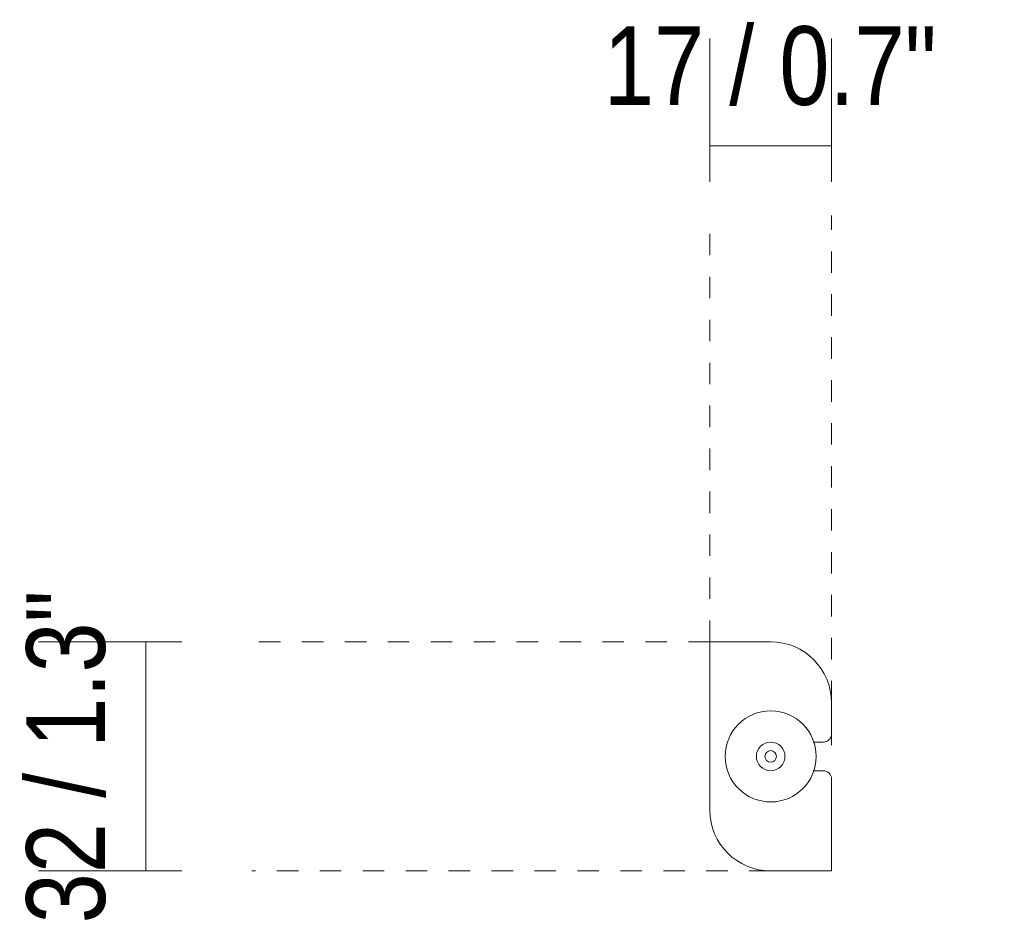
# Model space of a CAD drawing. Header units: millimetres. Extents: x 6395 to 7322, y 1444 to 6699.
# Tile 3 of 3: x 7185 to 7322, y 6573 to 6699. Entities that reach past the tile are written whole.
import ezdxf

# ---------------------------------------------------------------- set-up
doc = ezdxf.new("R2010")
doc.units = ezdxf.units.MM
doc.linetypes.add('Dash', pattern=[6, 3, -3])
doc.layers.add('A-ANNO-DIMS', color=7, linetype='Dash', lineweight=9, true_color=0xd2d2d2)
doc.layers.add('A-ANNO-DIMS-5', color=7, linetype='Continuous', lineweight=9)
doc.layers.add('E-LITE-EQPM', color=7, linetype='Continuous', lineweight=20)
doc.styles.add('Arial Narrow', font='ARIALN.TTF', dxfattribs={"height": 11})
doc.dimstyles.new('FARO_-_2_2mm_Arial_Narrow_mm_Inch_Left_1', dxfattribs={"dimscale": 304.8, "dimtxt": 11.257741, "dimasz": 0, "dimexe": 0.049213, "dimexo": 0.0625, "dimgap": 0.008202, "dimtad": 1, "dimdec": 0, "dimzin": 0, "dimdsep": 46, "dimtxsty": 'Arial Narrow', "dimblk1": 'NONE', "dimblk2": 'NONE', "dimsah": 1, "dimcen": 0.09, "dimadec": 0, "dimazin": 0, "dimtfac": 1, "dimtdec": 4, "dimtix": 1, "dimtmove": 0, "dimatfit": 3, "dimfxl": 0.016404, "dimfxlon": 1, "dimtvp": 1, "dimtolj": 1, "dimtzin": 0, "dimarcsym": 2})

# ---------------------------------------------------------------- blocks, each defined once
blk = doc.blocks.new('5020210102_cable_NESO_T - 5020210102 NESO Accessory hanging steel cable 1pc-471069-Planta_PDF Fixing Holes')
at = {"layer": 'E-LITE-EQPM'}
for p, q in [((-16, 8.5), (7.5, 8.5)), ((-16, 0), (-16, 8.5)), ((16, 0), (16, -8.5)), ((-2, -5.94), (-2, -7.35)), ((2, -7.35), (2, -5.94)), ((-3.15, -8.5), (-7.5, -8.5)), ((16, -8.5), (3.15, -8.5))]:
    blk.add_line(p, q, dxfattribs=at)
for centre, radius, start, end in [((7.5, 0), 8.5, 0, 90), ((0, 0), 6.36, 360, 180), ((0, 0), 2, 0, 180), ((0, 0), 6.36, 180, 360), ((0, 0), 2, 180, 0), ((0, 0), 0.8, 0, 180), ((-7.5, 0), 8.5, 180, 270), ((0, 0), 0.8, 180, 360), ((-3.15, -7.35), 1.15, 270, 360), ((3.15, -7.35), 1.15, 180, 270)]:
    blk.add_arc(centre, radius, start, end, dxfattribs=at)
blk = doc.blocks.new('DIMBLOCK4-Planta_PDF Fixing Holes')
at = {"layer": 'A-ANNO-DIMS-5', "color": 251, "true_color": 0x5b5b5b}
for p, q in [((7281.07, 6676.18), (7281.07, 6696.18)), ((7298.07, 6676.18), (7298.07, 6696.18)), ((7281.07, 6681.18), (7298.07, 6681.18)), ((7281.07, 6681.18), (7281.07, 6676.18)), ((7298.07, 6681.18), (7298.07, 6676.18))]:
    blk.add_line(p, q, dxfattribs=at)
at = {"layer": 'A-ANNO-DIMS-5', "color": 0, "insert": (7266.25, 6697.9), "char_height": 11, "width": 55.9671, "attachment_point": 1, "line_spacing_factor": 0.974696, "style": 'Arial Narrow'}
blk.add_mtext('17 / 0.7"', dxfattribs=at)
blk = doc.blocks.new('_None')
blk = doc.blocks.new('DIMBLOCK5-Planta_PDF Fixing Holes')
at = {"layer": 'A-ANNO-DIMS-5', "color": 251, "true_color": 0x5b5b5b}
for p, q in [((7207.27, 6611.9), (7187.27, 6611.9)), ((7202.27, 6611.9), (7202.27, 6579.9)), ((7202.27, 6611.9), (7207.27, 6611.9)), ((7207.27, 6579.9), (7187.27, 6579.9)), ((7202.27, 6579.9), (7207.27, 6579.9))]:
    blk.add_line(p, q, dxfattribs=at)
at = {"layer": 'A-ANNO-DIMS-5', "color": 0, "insert": (7185.55, 6572.58), "char_height": 11, "width": 55.9671, "attachment_point": 1, "rotation": 90, "line_spacing_factor": 0.974696, "style": 'Arial Narrow'}
blk.add_mtext('32 / 1.3"', dxfattribs=at)

msp = doc.modelspace()

# ---------------------------------------------------------------- linework, layer by layer
at = {"layer": 'A-ANNO-DIMS'}
for p, q in [((7281.07, 6611.9), (7281.07, 6671.45)), ((7298.07, 6597.45), (7298.07, 6671.45)), ((7281.07, 6611.9), (7217.07, 6611.9)), ((7289.57, 6579.9), (7217.07, 6579.9))]:
    msp.add_line(p, q, dxfattribs=at)

# ---------------------------------------------------------------- block references
at = {"layer": 'E-LITE-EQPM', "extrusion": (0, 0, -1), "rotation": 270.0000000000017}
msp.add_blockref('5020210102_cable_NESO_T - 5020210102 NESO Accessory hanging steel cable 1pc-471069-Planta_PDF Fixing Holes', (-7289.57, 6595.9), dxfattribs=at)

# ---------------------------------------------------------------- dimensions: what is measured, and where the dimension line sits
at = {"layer": 'A-ANNO-DIMS', "color": 251, "linetype": 'Continuous', "true_color": 0x5b5b5b}
dim = msp.add_linear_dim(base=(7298.07, 6681.18), p1=(7281.07, 6676.18), p2=(7298.07, 6676.18), dimstyle='FARO_-_2_2mm_Arial_Narrow_mm_Inch_Left_1', override={"dimpost": '<>', "dimfxl": 17}, dxfattribs=at)
dim.commit()
dim.dimension.update_dxf_attribs({"geometry": 'DIMBLOCK4-Planta_PDF Fixing Holes', "text_midpoint": (7289.57, 6690.8)})
dim = msp.add_linear_dim(base=(7202.27, 6579.9), p1=(7207.27, 6611.9), p2=(7207.27, 6579.9), angle=90, dimstyle='FARO_-_2_2mm_Arial_Narrow_mm_Inch_Left_1', override={"dimpost": '<>', "dimfxl": 32}, dxfattribs=at)
dim.commit()
dim.dimension.update_dxf_attribs({"geometry": 'DIMBLOCK5-Planta_PDF Fixing Holes', "text_midpoint": (7192.64, 6595.9)})

doc.saveas('drawing.dxf')
